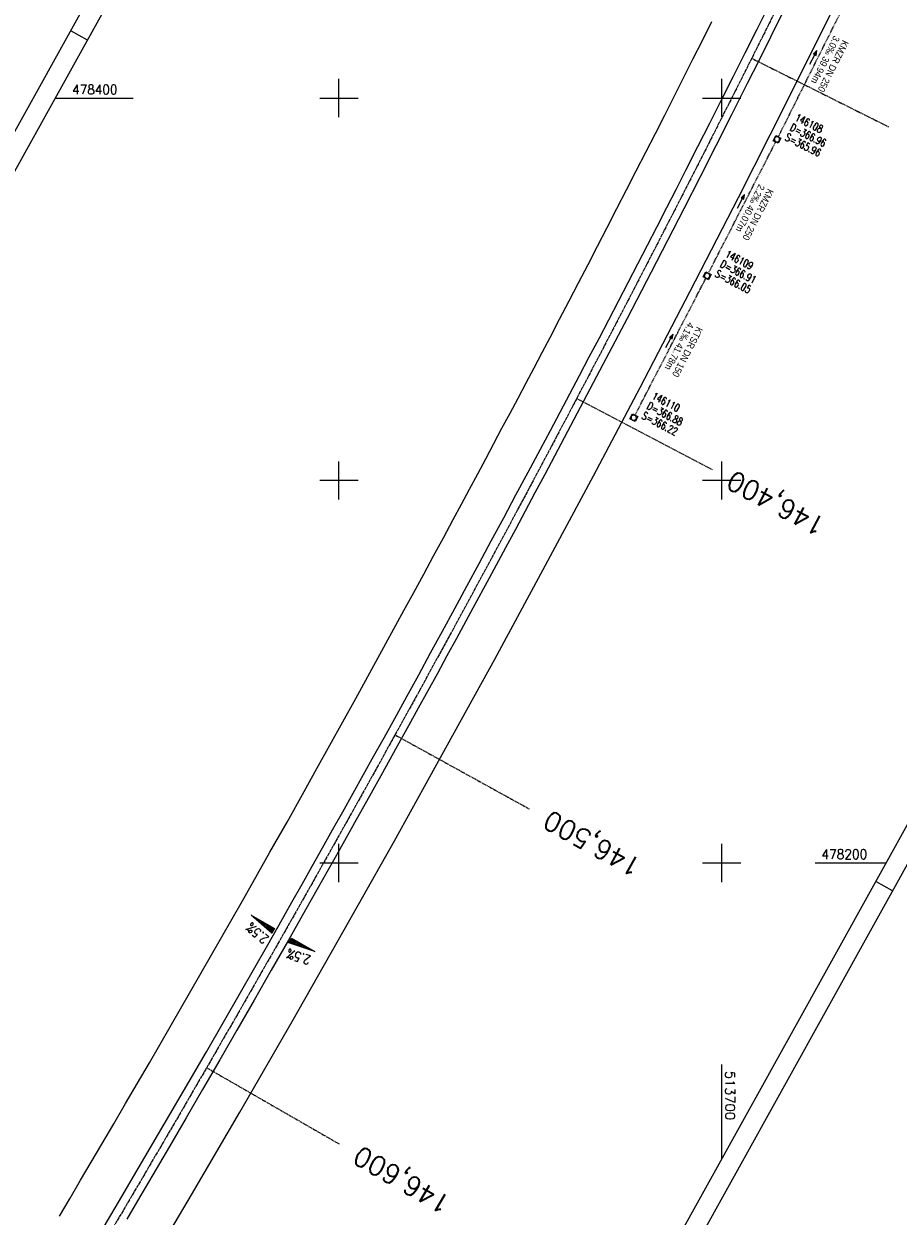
# Model space of a CAD drawing. Extents: x 513126 to 513936, y 477546 to 478682.
# Tile 6 of 8: x 513518 to 513746, y 478108 to 478419. Entities that reach past the tile are written whole.
import ezdxf
from ezdxf.enums import TextEntityAlignment as Align

# ---------------------------------------------------------------- set-up
doc = ezdxf.new("R2010")
doc.units = 0
doc.header["$MEASUREMENT"] = 0
for name, pattern in [('ACHSE', [5.5, 4, -0.5, 0.5, -0.5]), ('LT00', [0]), ('LT17', [0.15, 0.1, -0.05]), ('STRICHLINIE2', [0.375, 0.25, -0.125])]:
    doc.linetypes.add(name, pattern=pattern)
doc.layers.get('0').update_dxf_attribs({"linetype": 'LT00'})
for name, color, linetype in [('-BESCH', 7, 'STRICHLINIE2'), ('-BKAN010', 140, 'LT00'), ('-BSCH010', 5, 'LT00'), ('-Halt-Pfeil', 4, 'LT00'), ('A-TEXT-KILOMETER', 30, 'LT17'), ('AX-020', 250, 'ACHSE'), ('QUER_OST', 11, 'LT00'), ('QUER_WEST', 11, 'LT00'), ('RAHMEN', 250, 'Continuous'), ('V_AFBR_BAB', 250, 'LT00'), ('V_KA_MULD', 182, 'LT00'), ('V_RASTER', 250, 'LT00')]:
    doc.layers.add(name, color=color, linetype=linetype)
doc.styles.add('Haltungsbeschriftung', font='ARIAL.TTF', dxfattribs={"width": 0.75})
doc.styles.add('Kilometrierung', font='romans.shx')
doc.styles.add('ROMANS', font='romans.shx')
doc.styles.add('schachtbeschriftung', font='romans.shx', dxfattribs={"width": 0.75, "height": 0.2})
doc.styles.get("Standard").update_dxf_attribs({"font": 'romans.shx', "width": 0.8})

# ---------------------------------------------------------------- blocks, each defined once
blk = doc.blocks.new('SYMB1210')
at = {"color": 0, "linetype": 'ByBlock'}
blk.add_line((0.018815, -0.179014), (0.055623, -0.17119), dxfattribs=at)
for points in [[(-0.2, -0.2), (-0.2, 0.2), (0.2, 0.2), (0.2, -0.2), (-0.2, -0.2)], [(0.018815, 0.179014), (-0.018815, 0.179014), (-0.055623, 0.17119), (-0.09, 0.155885), (-0.120444, 0.133766), (-0.145623, 0.105801), (-0.164438, 0.073213), (-0.176067, 0.037424), (-0.18, 0)], [(-0.18, 0), (-0.176067, -0.037424), (-0.164438, -0.073213), (-0.145623, -0.105801), (-0.120444, -0.133766), (-0.09, -0.155885), (-0.055623, -0.17119), (-0.018815, -0.179014), (0.018815, -0.179014)], [(0.18, 0), (0.176067, 0.037424), (0.164438, 0.073213), (0.145623, 0.105801), (0.120444, 0.133766), (0.09, 0.155885), (0.055623, 0.17119), (0.018815, 0.179014)], [(0.055623, -0.17119), (0.09, -0.155885), (0.120444, -0.133766), (0.145623, -0.105801), (0.164438, -0.073213), (0.176067, -0.037424), (0.18, 0)]]:
    blk.add_lwpolyline(points, dxfattribs=at)
blk = doc.blocks.new('SYMB0070')
at = {"color": 0, "linetype": 'ByBlock'}
for p, q in [((-0.5, 0), (0.2, 0)), ((0.5, 0), (0.2, 0.1)), ((0.2, 0.1), (0.2, 0)), ((0.468, 0), (0.21, 0.086)), ((0.21, 0.086), (0.21, -0.086)), ((0.21, -0.086), (0.468, 0)), ((0.22, -0.072), (0.437, 0)), ((0.23, -0.058), (0.405, 0)), ((0.24, -0.045), (0.374, 0)), ((0.342, 0), (0.25, 0.031)), ((0.25, 0.031), (0.25, -0.031)), ((0.25, -0.031), (0.342, 0)), ((0.26, -0.017), (0.31, 0)), ((0.27, -0.003), (0.279, 0))]:
    blk.add_line(p, q, dxfattribs=at)
for points in [[(0.2, 0), (0.2, -0.1), (0.5, 0)], [(0.437, 0), (0.22, 0.072), (0.22, -0.072)], [(0.405, 0), (0.23, 0.058), (0.23, -0.058)], [(0.374, 0), (0.24, 0.045), (0.24, -0.045)], [(0.31, 0), (0.26, 0.017), (0.26, -0.017)], [(0.279, 0), (0.27, 0.003), (0.27, -0.003)]]:
    blk.add_lwpolyline(points, dxfattribs=at)

msp = doc.modelspace()

# ---------------------------------------------------------------- linework, layer by layer
at = {"layer": '-BESCH'}
for p, q in [((513714.83, 478389.87), (513732.03, 478424.24)), ((513696.56, 478354.21), (513714.15, 478388.53)), ((513677.39, 478317.09), (513695.88, 478352.87))]:
    msp.add_line(p, q, dxfattribs=at)
at = {"layer": 'A-TEXT-KILOMETER', "ltscale": 2.5}
for p, q in [((513707.88, 478410.4), (513743.64, 478392.5)), ((513662.15, 478321.47), (513697.54, 478302.86)), ((513614.66, 478233.48), (513649.67, 478214.15)), ((513565.42, 478146.44), (513600.08, 478126.49))]:
    msp.add_line(p, q, dxfattribs=at)
at = {"layer": 'AX-020', "ltscale": 0.2, "flags": 128}
msp.add_lwpolyline([(513793.08, 478588.99), (513791.27, 478584.97), (513782.96, 478566.77), (513774.57, 478548.6), (513766.11, 478530.46), (513757.58, 478512.35), (513748.98, 478494.28), (513740.31, 478476.25), (513731.56, 478458.25), (513722.74, 478440.28), (513713.85, 478422.35), (513704.89, 478404.46), (513695.86, 478386.6), (513686.75, 478368.78), (513677.58, 478350.99), (513668.33, 478333.24), (513659.02, 478315.53), (513649.63, 478297.86), (513640.17, 478280.22), (513630.64, 478262.62), (513621.04, 478245.06), (513611.37, 478227.54), (513601.63, 478210.06), (513591.82, 478192.61), (513586.74, 478183.64), (513576.83, 478166.25), (513566.84, 478148.91), (513556.8, 478131.6), (513546.68, 478114.33), (513536.51, 478097.09), (513526.27, 478079.9), (513515.98, 478062.73), (513505.63, 478045.6), (513495.23, 478028.51), (513484.77, 478011.44), (513474.26, 477994.41), (513463.71, 477977.41), (513453.1, 477960.44), (513442.45, 477943.49), (513431.76, 477926.58), (513421.02, 477909.69), (513410.24, 477892.83), (513399.43, 477875.99), (513388.57, 477859.17), (513377.68, 477842.38), (513366.76, 477825.61), (513355.81, 477808.86), (513344.83, 477792.13), (513338.9, 477783.15)], dxfattribs=at)
at = {"layer": 'QUER_OST'}
for p, q in [((513587.64, 478180.27), (513586.95, 478179.06)), ((513587.24, 478178.96), (513587.9, 478180.12)), ((513588.16, 478179.97), (513587.53, 478178.87)), ((513587.82, 478178.77), (513588.42, 478179.82)), ((513588.68, 478179.67), (513588.12, 478178.67)), ((513588.41, 478178.58), (513588.94, 478179.53)), ((513589.2, 478179.38), (513588.7, 478178.48)), ((513588.99, 478178.39), (513589.47, 478179.23)), ((513589.73, 478179.08), (513589.28, 478178.29)), ((513589.57, 478178.19), (513589.99, 478178.93)), ((513590.25, 478178.79), (513589.86, 478178.1)), ((513590.15, 478178), (513590.51, 478178.64)), ((513590.77, 478178.49), (513590.44, 478177.91)), ((513590.73, 478177.81), (513591.03, 478178.34)), ((513591.29, 478178.19), (513591.02, 478177.71)), ((513591.31, 478177.62), (513591.55, 478178.04)), ((513591.81, 478177.9), (513591.6, 478177.52)), ((513591.89, 478177.43), (513592.07, 478177.75)), ((513592.34, 478177.6), (513592.18, 478177.33)), ((513592.47, 478177.24), (513592.6, 478177.45)), ((513592.86, 478177.3), (513592.76, 478177.14)), ((513593.05, 478177.04), (513593.12, 478177.16)), ((513593.38, 478177.01), (513593.34, 478176.95)), ((513593.63, 478176.85), (513593.64, 478176.86))]:
    msp.add_line(p, q, dxfattribs=at)
msp.add_lwpolyline([(513586.9, 478179.07), (513587.6, 478180.29), (513593.68, 478176.84), (513586.9, 478179.07)], dxfattribs=at)
at = {"layer": 'QUER_WEST'}
for p, q in [((513577.08, 478186.26), (513577.07, 478186.25)), ((513577.3, 478186.05), (513577.34, 478186.11)), ((513577.6, 478185.97), (513577.54, 478185.85)), ((513577.77, 478185.65), (513577.86, 478185.82)), ((513578.12, 478185.67), (513578, 478185.45)), ((513578.23, 478185.25), (513578.38, 478185.52)), ((513578.64, 478185.37), (513578.46, 478185.05)), ((513578.69, 478184.85), (513578.9, 478185.23)), ((513579.17, 478185.08), (513578.92, 478184.65)), ((513579.15, 478184.45), (513579.43, 478184.93)), ((513579.69, 478184.78), (513579.39, 478184.25)), ((513579.62, 478184.05), (513579.95, 478184.63)), ((513580.21, 478184.48), (513579.85, 478183.85)), ((513580.08, 478183.65), (513580.47, 478184.34)), ((513580.73, 478184.19), (513580.31, 478183.45)), ((513580.54, 478183.25), (513580.99, 478184.04)), ((513581.25, 478183.89), (513580.77, 478183.05)), ((513581, 478182.85), (513581.51, 478183.74)), ((513581.77, 478183.6), (513581.24, 478182.65)), ((513581.47, 478182.45), (513582.03, 478183.45)), ((513582.3, 478183.3), (513581.7, 478182.25)), ((513581.93, 478182.05), (513582.56, 478183.15)), ((513582.82, 478183), (513582.16, 478181.85)), ((513582.39, 478181.65), (513583.08, 478182.86))]:
    msp.add_line(p, q, dxfattribs=at)
msp.add_lwpolyline([(513582.43, 478181.61), (513577.03, 478186.29), (513583.12, 478182.83), (513582.43, 478181.61)], dxfattribs=at)
at = {"layer": 'RAHMEN'}
for p, q in [((513529.85, 478417.69), (513534.22, 478415.26)), ((513744.68, 478192.72), (513740.31, 478195.14))]:
    msp.add_line(p, q, dxfattribs=at)
for points in [[(513676.6, 478682.21), (513125.97, 477689.72), (513385.68, 477545.63), (513936.31, 478538.12), (513676.6, 478682.21)], [(513668.84, 478657.92), (513220.09, 477849.06), (513471.06, 477709.83), (513919.81, 478518.69), (513668.84, 478657.92)]]:
    msp.add_lwpolyline(points, dxfattribs=at)
at = {"layer": 'V_AFBR_BAB'}
for points in [[(513547.54, 478089.56), (513561.46, 478113.17), (513574.11, 478134.83), (513587.79, 478158.54), (513601.4, 478182.5), (513614.5, 478205.8), (513628.41, 478230.84), (513640.71, 478253.3), (513653.34, 478276.7), (513666.53, 478301.2), (513678.75, 478324.31), (513691.8, 478349.55), (513704.4, 478374.02), (513716.78, 478398.49), (513729.28, 478423.49), (513741.52, 478448.25), (513752.47, 478470.84), (513765.23, 478497.4), (513777.03, 478522.37), (513786.27, 478542.2), (513796.85, 478565.17), (513804.74, 478582.52)], [(513538.65, 478104.92), (513543.24, 478112.72), (513547.82, 478120.51), (513554.35, 478131.68), (513560.85, 478142.86), (513565.34, 478150.61), (513569.82, 478158.37), (513574.28, 478166.14), (513577.65, 478172.03), (513581.02, 478177.93), (513584.38, 478183.83), (513587.72, 478189.74), (513590.39, 478194.45), (513593.04, 478199.17), (513595.69, 478203.9), (513598.34, 478208.62), (513600.98, 478213.35), (513603.71, 478218.23), (513606.43, 478223.11), (513609.15, 478228), (513611.86, 478232.88), (513614.56, 478237.78), (513617.71, 478243.48), (513620.84, 478249.19), (513623.96, 478254.9), (513627.08, 478260.62), (513630.27, 478266.51), (513633.46, 478272.4), (513636.65, 478278.3), (513639.82, 478284.19), (513643.05, 478290.2), (513646.27, 478296.21), (513649.49, 478302.22), (513652.7, 478308.23), (513655.26, 478313.04), (513657.81, 478317.85), (513660.36, 478322.66), (513662.89, 478327.48), (513665.43, 478332.3), (513667.97, 478337.16), (513670.51, 478342.03), (513673.04, 478346.9), (513675.56, 478351.77), (513678.08, 478356.65), (513680.61, 478361.55), (513683.14, 478366.45), (513685.66, 478371.36), (513688.18, 478376.26), (513690.69, 478381.17), (513693.81, 478387.3), (513696.92, 478393.44), (513700.02, 478399.58), (513703.11, 478405.72), (513706.19, 478411.86), (513709.26, 478418.01), (513712.32, 478424.15)], [(513526.93, 478107.61), (513529.71, 478112.31), (513532.49, 478117.01), (513535.26, 478121.71), (513538.02, 478126.42), (513541.14, 478131.73), (513544.25, 478137.05), (513547.35, 478142.37), (513550.44, 478147.69), (513553.16, 478152.39), (513555.87, 478157.1), (513558.58, 478161.81), (513561.28, 478166.52), (513563.99, 478171.23), (513566.69, 478175.95), (513569.39, 478180.67), (513572.09, 478185.39), (513574.79, 478190.12), (513577.47, 478194.85), (513581.96, 478202.77), (513586.42, 478210.69), (513590.87, 478218.63), (513594.26, 478224.71), (513597.64, 478230.8), (513601.01, 478236.9), (513604.37, 478243), (513607.52, 478248.73), (513610.67, 478254.48), (513613.81, 478260.22), (513616.95, 478265.97), (513619.55, 478270.73), (513622.14, 478275.49), (513624.73, 478280.26), (513627.31, 478285.03), (513629.88, 478289.8), (513632.01, 478293.77), (513634.14, 478297.74), (513636.26, 478301.72), (513638.38, 478305.69), (513640.49, 478309.67), (513642.61, 478313.65), (513644.71, 478317.6), (513646.81, 478321.56), (513648.9, 478325.52), (513651, 478329.48), (513653.09, 478333.44), (513655.17, 478337.4), (513657.66, 478342.17), (513660.15, 478346.94), (513662.63, 478351.71), (513665.1, 478356.48), (513667.57, 478361.26), (513670.12, 478366.18), (513672.65, 478371.1), (513675.19, 478376.03), (513677.71, 478380.96), (513680.23, 478385.89), (513682.7, 478390.73), (513685.15, 478395.58), (513687.61, 478400.44), (513690.05, 478405.29), (513692.5, 478410.15), (513694.99, 478415.09), (513697.47, 478420.04)], [(513715.95, 478422.26), (513712.88, 478416.1), (513709.8, 478409.95), (513706.72, 478403.79), (513702.62, 478395.65), (513698.5, 478387.51), (513694.37, 478379.39), (513690.13, 478371.07), (513685.86, 478362.76), (513681.58, 478354.46), (513675.3, 478342.38), (513668.99, 478330.32), (513666.46, 478325.52), (513663.93, 478320.72), (513661.39, 478315.93), (513658.85, 478311.13), (513656.31, 478306.34), (513653.77, 478301.55), (513651.22, 478296.76), (513648.68, 478291.98), (513646.12, 478287.19), (513643.56, 478282.41), (513639.3, 478274.5), (513635.02, 478266.59), (513630.73, 478258.69), (513628.23, 478254.13), (513625.72, 478249.56), (513623.22, 478245), (513620.7, 478240.44), (513618.19, 478235.88), (513614.78, 478229.73), (513611.37, 478223.58), (513607.95, 478217.43), (513604.53, 478211.29), (513600.12, 478203.42), (513595.7, 478195.56), (513591.27, 478187.7), (513586.8, 478179.83), (513582.32, 478171.96), (513577.83, 478164.1), (513573.35, 478156.3), (513568.86, 478148.52), (513564.35, 478140.73), (513560.03, 478133.3), (513555.7, 478125.87), (513551.35, 478118.45), (513547.94, 478112.64), (513544.53, 478106.85)]]:
    msp.add_lwpolyline(points, dxfattribs=at)
at = {"layer": 'V_RASTER'}
for p, q in [((513600, 478395), (513600, 478405)), ((513700, 478405), (513700, 478395)), ((513525.75, 478400), (513546.19, 478400)), ((513595, 478400), (513605, 478400)), ((513695, 478400), (513705, 478400)), ((513600, 478295), (513600, 478305)), ((513700, 478305), (513700, 478295)), ((513605, 478300), (513595, 478300)), ((513705, 478300), (513695, 478300)), ((513600, 478195), (513600, 478205)), ((513700, 478205), (513700, 478195)), ((513595, 478200), (513605, 478200)), ((513695, 478200), (513705, 478200)), ((513724.5, 478200), (513743, 478200)), ((513700, 478147.3), (513700, 478122.49))]:
    msp.add_line(p, q, dxfattribs=at)

# ---------------------------------------------------------------- block references
at = {"layer": '-Halt-Pfeil', "yscale": 3.999999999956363, "zscale": 4}
for p, xscale, rotation in [((513723.98, 478410.63), 4.000000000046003, 63.40635243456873), ((513705.1, 478373.01), 3.999999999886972, 62.87437243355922), ((513686.39, 478336.52), 3.999999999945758, 62.68191243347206)]:
    msp.add_blockref('SYMB0070', p, dxfattribs=dict(at, xscale=xscale, rotation=rotation))
at = {"layer": 'V_KA_MULD', "yscale": 3.800000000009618, "zscale": 3.8}
for p, xscale, rotation in [((513714.49, 478389.2), 3.799999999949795, 63.03255379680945), ((513696.22, 478353.54), 3.799999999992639, 242.2078975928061), ((513677.05, 478316.42), 3.800000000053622, 63.14039496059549)]:
    msp.add_blockref('SYMB1210', p, dxfattribs=dict(at, xscale=xscale, rotation=rotation))

# ---------------------------------------------------------------- texts
at = {"layer": '-BKAN010', "style": 'Haltungsbeschriftung', "width": 0.9}
for s, rotation, p in [('3.0‰ 39.94m', 243.4063, (513729.37, 478416.47)), ('KMZR DN 250', 243.4063, (513731.66, 478415.33)), ('2.2‰ 40.07m', 242.8744, (513709.79, 478377.63)), ('KMZR DN 250', 242.8744, (513712.07, 478376.47)), ('4.1‰ 41.78m', 242.6819, (513691.31, 478341.54)), ('KTSR DN 150', 242.6819, (513693.58, 478340.37))]:
    msp.add_text(s, height=1.8, rotation=rotation, dxfattribs=at).set_placement(p)
at = {"layer": '-BSCH010', "style": 'schachtbeschriftung', "width": 0.75}
for s, rotation, p in [('146108', 333.4063, (513718.97, 478394.24)), ('D=366.96', 333.4063, (513717.68, 478391.66)), ('S=365.96', 333.4063, (513716.39, 478389.09)), ('D=366.91', 332.8744, (513699.43, 478355.97)), ('146109', 332.8744, (513700.75, 478358.54)), ('S=366.05', 332.8744, (513698.12, 478353.41)), ('D=366.88', 332.6819, (513680.27, 478318.85)), ('146110', 332.6819, (513681.59, 478321.4)), ('S=366.22', 332.6819, (513678.95, 478316.29))]:
    msp.add_text(s, height=2, rotation=rotation, dxfattribs=at).set_placement(p)
at = {"layer": 'A-TEXT-KILOMETER', "style": 'Kilometrierung'}
for s, rotation, p in [('146,400', 151.9786, (513701.97, 478300.53)), ('146,500', 150.9786, (513654.05, 478211.74)), ('146,600', 149.9786, (513604.42, 478124))]:
    msp.add_text(s, height=5, rotation=rotation, dxfattribs=at).set_placement(p, align=Align.MIDDLE_RIGHT)
at = {"layer": 'QUER_OST', "style": 'ROMANS', "width": 0.8}
msp.add_text('2.5%', height=2.5, rotation=161.7282, dxfattribs=at).set_placement((513592.82, 478175.63))
at = {"layer": 'QUER_WEST', "style": 'ROMANS', "width": 0.8}
msp.add_text('2.5%', height=2.5, rotation=139.1091, dxfattribs=at).set_placement((513581.88, 478180.48))
at = {"layer": 'V_RASTER'}
for s, rotation, width, p in [(' 478400', 359.9982, 0.921, (513528.69, 478401)), (' 478200', 359.9982, 0.931, (513724.5, 478201)), (' 513700', 269.9982, 0.998, (513701, 478147.3))]:
    msp.add_text(s, height=2.5, rotation=rotation, dxfattribs=dict(at, width=width)).set_placement(p)

doc.saveas('drawing.dxf')
